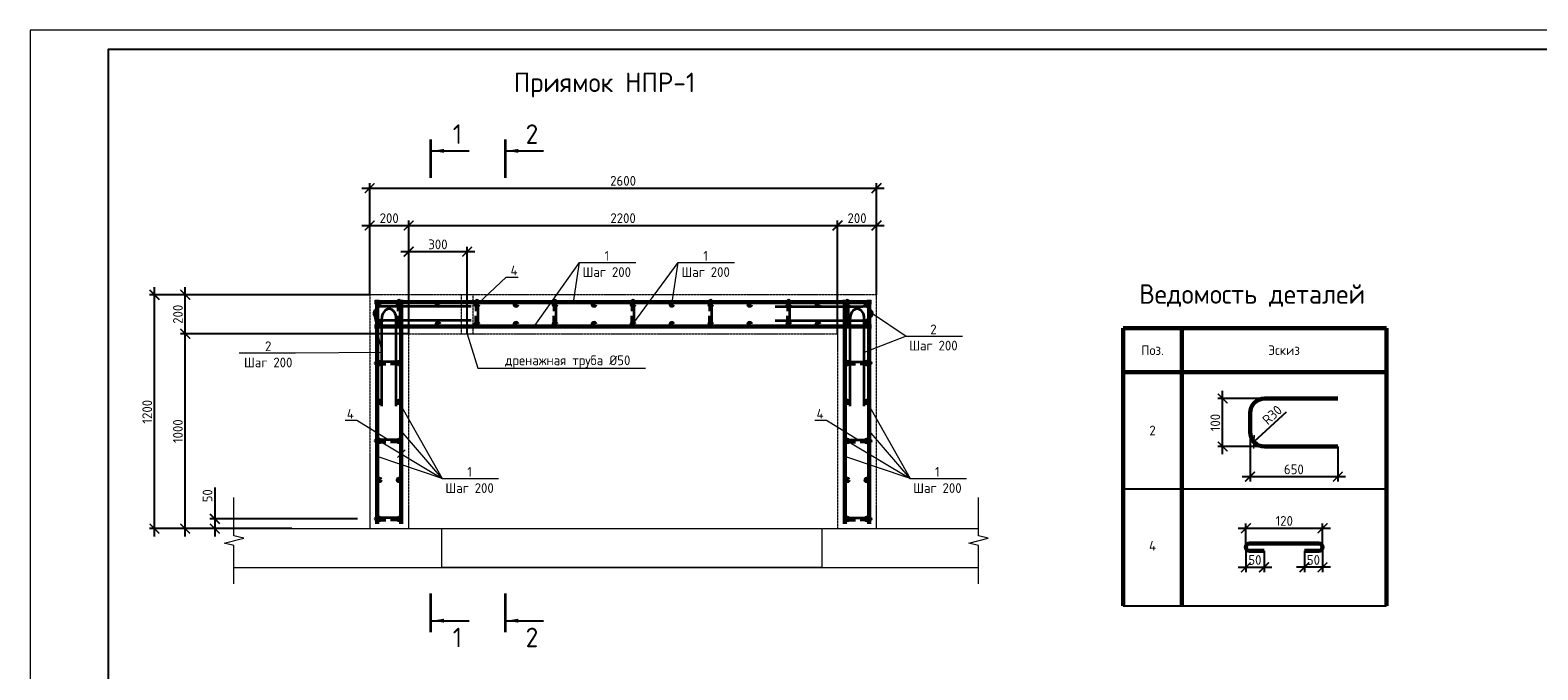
# Model space of a CAD drawing. Header units: millimetres. Extents: x 130535 to 3472113, y -52734 to 121434.
# Tile 24 of 100: x 344596 to 383269, y 17792 to 34210. Entities that reach past the tile are written whole.
import ezdxf
from ezdxf import colors
from ezdxf.entities.mleader import LeaderData, LeaderLine
from ezdxf.enums import TextEntityAlignment as Align
from ezdxf.math import Vec2, Vec3

# ---------------------------------------------------------------- set-up
doc = ezdxf.new("R2010")
doc.units = ezdxf.units.MM
doc.linetypes.add('DASHED', pattern=[7, 5, -2, 0])
doc.layers.get('DEFPOINTS').update_dxf_attribs({"color": 1, "lineweight": 0})
for name, color, linetype, lineweight in [('Основная 0.35', 200, 'Continuous', 35), ('Основная 0.60', 142, 'Continuous', 60), ('РАЗМЕРЫ', 1, 'Continuous', 9), ('Символы 0.20', 1, 'Continuous', 20), ('Текст 5.00', 82, 'Continuous', 50), ('Тонкая', 81, 'Continuous', 20), ('Тонкая 0.20', 30, 'Continuous', 20), ('ТОНКИЕ', 7, 'Continuous', 9), ('Штриховая 0.20', 42, 'DASHED', 20)]:
    doc.layers.add(name, color=color, linetype=linetype, lineweight=lineweight)
doc.layers.add('ТОЛСТЫЕ_ОСНОВНЫЕ', color=6, linetype='Continuous')
doc.styles.add('GOST-2.304_Type-B', font='GOST_Common.ttf')
doc.dimstyles.new('СПДС', dxfattribs={"dimscale": 100, "dimtxt": 2.5, "dimasz": 2.5, "dimexe": 1.25, "dimexo": 0, "dimtad": 1, "dimdec": 0, "dimtxsty": 'GOST-2.304_Type-B', "dimblk": 'ARCHTICK', "dimcen": 2.5, "dimdle": 2, "dimadec": 0, "dimazin": 2, "dimtfac": 0.75, "dimtdec": 0, "dimtmove": 1, "dimatfit": 3, "dimfxl": 1, "dimtolj": 1, "dimarcsym": 1})

# ---------------------------------------------------------------- blocks, each defined once
blk = doc.blocks.new('*U5')
at = {"layer": 'ТОЛСТЫЕ_ОСНОВНЫЕ', "color": 6}
blk.add_lwpolyline([(20, 5), (589, 5), (589, 415), (20, 415)], close=True, dxfattribs=at)
at = {"layer": 'ТОНКИЕ'}
blk.add_lwpolyline([(0, 0), (594, 0), (594, 420), (0, 420)], close=True, dxfattribs=at)
blk = doc.blocks.new('_ArchTick')
at = {"color": 0, "linetype": 'ByBlock', "const_width": 0.15}
blk.add_lwpolyline([(-0.5, -0.5), (0.5, 0.5)], dxfattribs=at)
blk = doc.blocks.new('*D445')
at = {"layer": 'DEFPOINTS', "color": 0, "linetype": 'Continuous', "lineweight": 0, "transparency": 16777216}
for p in [(352993, 21667), (349333, 21417), (351305, 21417)]:
    blk.add_point(p, dxfattribs=at)
at = {"layer": 'РАЗМЕРЫ', "color": 0, "linetype": 'Continuous', "lineweight": -2, "transparency": 16777216}
for p, q in [((349333, 22473), (349333, 21667)), ((352993, 21667), (349208, 21667)), ((349333, 21867), (349333, 21217)), ((351305, 21417), (349208, 21417))]:
    blk.add_line(p, q, dxfattribs=at)
at = {"layer": 'РАЗМЕРЫ', "color": 0, "linetype": 'Continuous', "lineweight": -2, "transparency": 16777216, "xscale": 250, "yscale": 250, "zscale": 250}
for p, rotation in [((349333, 21667), 90), ((349333, 21417), 270)]:
    blk.add_blockref('_ArchTick', p, dxfattribs=dict(at, rotation=rotation))
at = {"layer": 'РАЗМЕРЫ', "color": 0, "linetype": 'Continuous', "lineweight": 0, "transparency": 16777216, "insert": (349145, 22260), "char_height": 250, "attachment_point": 5, "rotation": 90, "style": 'GOST-2.304_Type-B'}
blk.add_mtext('\\A1;50', dxfattribs=at)
blk = doc.blocks.new('*D446')
at = {"layer": 'DEFPOINTS', "color": 0, "linetype": 'Continuous', "lineweight": 0, "transparency": 16777216}
for p in [(348573, 26417), (354305, 26417), (349824, 21417)]:
    blk.add_point(p, dxfattribs=at)
at = {"layer": 'РАЗМЕРЫ', "color": 0, "linetype": 'Continuous', "lineweight": -2, "transparency": 16777216}
for p, q in [((354305, 26417), (348448, 26417)), ((348573, 21217), (348573, 26617)), ((349824, 21417), (348448, 21417))]:
    blk.add_line(p, q, dxfattribs=at)
at = {"layer": 'РАЗМЕРЫ', "color": 0, "linetype": 'Continuous', "lineweight": -2, "transparency": 16777216, "xscale": 250, "yscale": 250, "zscale": 250}
for p, rotation in [((348573, 26417), 90), ((348573, 21417), 270)]:
    blk.add_blockref('_ArchTick', p, dxfattribs=dict(at, rotation=rotation))
at = {"layer": 'РАЗМЕРЫ', "color": 0, "linetype": 'Continuous', "lineweight": 0, "transparency": 16777216, "insert": (348386, 23917), "char_height": 250, "attachment_point": 5, "rotation": 90, "style": 'GOST-2.304_Type-B'}
blk.add_mtext('\\A1;1000', dxfattribs=at)
blk = doc.blocks.new('*D447')
at = {"layer": 'DEFPOINTS', "color": 0, "linetype": 'Continuous', "lineweight": 0, "transparency": 16777216}
for p in [(348573, 27417), (353305, 27417), (354305, 26417)]:
    blk.add_point(p, dxfattribs=at)
at = {"layer": 'РАЗМЕРЫ', "color": 0, "linetype": 'Continuous', "lineweight": -2, "transparency": 16777216}
for p, q in [((348573, 26217), (348573, 27617)), ((353305, 27417), (348448, 27417)), ((354305, 26417), (348448, 26417))]:
    blk.add_line(p, q, dxfattribs=at)
at = {"layer": 'РАЗМЕРЫ', "color": 0, "linetype": 'Continuous', "lineweight": -2, "transparency": 16777216, "xscale": 250, "yscale": 250, "zscale": 250}
for p, rotation in [((348573, 27417), 90), ((348573, 26417), 270)]:
    blk.add_blockref('_ArchTick', p, dxfattribs=dict(at, rotation=rotation))
at = {"layer": 'РАЗМЕРЫ', "color": 0, "linetype": 'Continuous', "lineweight": 0, "transparency": 16777216, "insert": (348386, 26917), "char_height": 250, "attachment_point": 5, "rotation": 90, "style": 'GOST-2.304_Type-B'}
blk.add_mtext('\\A1;200', dxfattribs=at)
blk = doc.blocks.new('*D448')
at = {"layer": 'DEFPOINTS', "color": 0, "linetype": 'Continuous', "lineweight": 0, "transparency": 16777216}
for p in [(354305, 29196), (353305, 27417), (354305, 26417)]:
    blk.add_point(p, dxfattribs=at)
at = {"layer": 'РАЗМЕРЫ', "color": 0, "linetype": 'Continuous', "lineweight": -2, "transparency": 16777216}
for p, q in [((353105, 29196), (354505, 29196)), ((353305, 27417), (353305, 29321)), ((354305, 26417), (354305, 29321))]:
    blk.add_line(p, q, dxfattribs=at)
at = {"layer": 'РАЗМЕРЫ', "color": 0, "linetype": 'Continuous', "lineweight": -2, "transparency": 16777216, "xscale": 250, "yscale": 250, "zscale": 250, "rotation": 180}
blk.add_blockref('_ArchTick', (353305, 29196), dxfattribs=at)
at = {"layer": 'РАЗМЕРЫ', "color": 0, "linetype": 'Continuous', "lineweight": -2, "transparency": 16777216, "xscale": 250, "yscale": 250, "zscale": 250}
blk.add_blockref('_ArchTick', (354305, 29196), dxfattribs=at)
at = {"layer": 'РАЗМЕРЫ', "color": 0, "linetype": 'Continuous', "lineweight": 0, "transparency": 16777216, "insert": (353805, 29384), "char_height": 250, "attachment_point": 5, "style": 'GOST-2.304_Type-B'}
blk.add_mtext('\\A1;200', dxfattribs=at)
blk = doc.blocks.new('*D449')
at = {"layer": 'DEFPOINTS', "color": 0, "linetype": 'Continuous', "lineweight": 0, "transparency": 16777216}
for p in [(365305, 29196), (354305, 26417), (365305, 26417)]:
    blk.add_point(p, dxfattribs=at)
at = {"layer": 'РАЗМЕРЫ', "color": 0, "linetype": 'Continuous', "lineweight": -2, "transparency": 16777216}
for p, q in [((354105, 29196), (365505, 29196)), ((354305, 26417), (354305, 29321)), ((365305, 26417), (365305, 29321))]:
    blk.add_line(p, q, dxfattribs=at)
at = {"layer": 'РАЗМЕРЫ', "color": 0, "linetype": 'Continuous', "lineweight": -2, "transparency": 16777216, "xscale": 250, "yscale": 250, "zscale": 250, "rotation": 180}
blk.add_blockref('_ArchTick', (354305, 29196), dxfattribs=at)
at = {"layer": 'РАЗМЕРЫ', "color": 0, "linetype": 'Continuous', "lineweight": -2, "transparency": 16777216, "xscale": 250, "yscale": 250, "zscale": 250}
blk.add_blockref('_ArchTick', (365305, 29196), dxfattribs=at)
at = {"layer": 'РАЗМЕРЫ', "color": 0, "linetype": 'Continuous', "lineweight": 0, "transparency": 16777216, "insert": (359805, 29384), "char_height": 250, "attachment_point": 5, "style": 'GOST-2.304_Type-B'}
blk.add_mtext('\\A1;2200', dxfattribs=at)
blk = doc.blocks.new('*D450')
at = {"layer": 'DEFPOINTS', "color": 0, "linetype": 'Continuous', "lineweight": 0, "transparency": 16777216}
for p in [(366305, 29196), (366305, 27417), (365305, 26417)]:
    blk.add_point(p, dxfattribs=at)
at = {"layer": 'РАЗМЕРЫ', "color": 0, "linetype": 'Continuous', "lineweight": -2, "transparency": 16777216}
for p, q in [((365105, 29196), (366505, 29196)), ((365305, 26417), (365305, 29321)), ((366305, 27417), (366305, 29321))]:
    blk.add_line(p, q, dxfattribs=at)
at = {"layer": 'РАЗМЕРЫ', "color": 0, "linetype": 'Continuous', "lineweight": -2, "transparency": 16777216, "xscale": 250, "yscale": 250, "zscale": 250, "rotation": 180}
blk.add_blockref('_ArchTick', (365305, 29196), dxfattribs=at)
at = {"layer": 'РАЗМЕРЫ', "color": 0, "linetype": 'Continuous', "lineweight": -2, "transparency": 16777216, "xscale": 250, "yscale": 250, "zscale": 250}
blk.add_blockref('_ArchTick', (366305, 29196), dxfattribs=at)
at = {"layer": 'РАЗМЕРЫ', "color": 0, "linetype": 'Continuous', "lineweight": 0, "transparency": 16777216, "insert": (365805, 29384), "char_height": 250, "attachment_point": 5, "style": 'GOST-2.304_Type-B'}
blk.add_mtext('\\A1;200', dxfattribs=at)
blk = doc.blocks.new('A$C862932c0')
at = {"layer": 'Основная 0.35'}
for p, q in [((130, 6), (6, 6)), ((6, -6), (56, -6)), ((130, -6), (80, -6))]:
    blk.add_line(p, q, dxfattribs=at)
for centre, start, end in [((6, 0), 90, 270), ((130, 0), 270, 90)]:
    blk.add_arc(centre, 6, start, end, dxfattribs=at)
blk = doc.blocks.new('_None')
blk = doc.blocks.new('*D440')
at = {"layer": 'DEFPOINTS', "color": 0, "linetype": 'Continuous', "lineweight": 0, "transparency": 16777216}
for p in [(366305, 30155), (353305, 28917), (366305, 28917)]:
    blk.add_point(p, dxfattribs=at)
at = {"layer": 'РАЗМЕРЫ', "color": 0, "linetype": 'Continuous', "lineweight": -2, "transparency": 16777216}
for p, q in [((353305, 28917), (353305, 30280)), ((366305, 28917), (366305, 30280)), ((353105, 30155), (366505, 30155))]:
    blk.add_line(p, q, dxfattribs=at)
at = {"layer": 'РАЗМЕРЫ', "color": 0, "linetype": 'Continuous', "lineweight": -2, "transparency": 16777216, "xscale": 250, "yscale": 250, "zscale": 250, "rotation": 180}
blk.add_blockref('_ArchTick', (353305, 30155), dxfattribs=at)
at = {"layer": 'РАЗМЕРЫ', "color": 0, "linetype": 'Continuous', "lineweight": -2, "transparency": 16777216, "xscale": 250, "yscale": 250, "zscale": 250}
blk.add_blockref('_ArchTick', (366305, 30155), dxfattribs=at)
at = {"layer": 'РАЗМЕРЫ', "color": 0, "linetype": 'Continuous', "lineweight": 0, "transparency": 16777216, "insert": (359805, 30342), "char_height": 250, "attachment_point": 5, "style": 'GOST-2.304_Type-B'}
blk.add_mtext('\\A1;2600', dxfattribs=at)
blk = doc.blocks.new('*D441')
at = {"layer": 'DEFPOINTS', "color": 0, "linetype": 'Continuous', "lineweight": 0, "transparency": 16777216}
for p in [(347785, 27417), (351305, 27417), (349824, 21417)]:
    blk.add_point(p, dxfattribs=at)
at = {"layer": 'РАЗМЕРЫ', "color": 0, "linetype": 'Continuous', "lineweight": -2, "transparency": 16777216}
for p, q in [((347785, 21217), (347785, 27617)), ((351305, 27417), (347660, 27417)), ((349824, 21417), (347660, 21417))]:
    blk.add_line(p, q, dxfattribs=at)
at = {"layer": 'РАЗМЕРЫ', "color": 0, "linetype": 'Continuous', "lineweight": -2, "transparency": 16777216, "xscale": 250, "yscale": 250, "zscale": 250}
for p, rotation in [((347785, 27417), 90), ((347785, 21417), 270)]:
    blk.add_blockref('_ArchTick', p, dxfattribs=dict(at, rotation=rotation))
at = {"layer": 'РАЗМЕРЫ', "color": 0, "linetype": 'Continuous', "lineweight": 0, "transparency": 16777216, "insert": (347598, 24417), "char_height": 250, "attachment_point": 5, "rotation": 90, "style": 'GOST-2.304_Type-B'}
blk.add_mtext('\\A1;1200', dxfattribs=at)
blk = doc.blocks.new('*D442')
at = {"layer": 'DEFPOINTS', "color": 0, "linetype": 'Continuous', "lineweight": 0, "transparency": 16777216}
for p in [(355805, 28525), (354305, 26417), (355805, 26417)]:
    blk.add_point(p, dxfattribs=at)
at = {"layer": 'РАЗМЕРЫ', "color": 0, "linetype": 'Continuous', "lineweight": -2, "transparency": 16777216}
for p, q in [((354305, 26417), (354305, 28650)), ((355805, 26417), (355805, 28650)), ((354105, 28525), (356005, 28525))]:
    blk.add_line(p, q, dxfattribs=at)
at = {"layer": 'РАЗМЕРЫ', "color": 0, "linetype": 'Continuous', "lineweight": -2, "transparency": 16777216, "xscale": 250, "yscale": 250, "zscale": 250, "rotation": 180}
blk.add_blockref('_ArchTick', (354305, 28525), dxfattribs=at)
at = {"layer": 'РАЗМЕРЫ', "color": 0, "linetype": 'Continuous', "lineweight": -2, "transparency": 16777216, "xscale": 250, "yscale": 250, "zscale": 250}
blk.add_blockref('_ArchTick', (355805, 28525), dxfattribs=at)
at = {"layer": 'РАЗМЕРЫ', "color": 0, "linetype": 'Continuous', "lineweight": 0, "transparency": 16777216, "insert": (355055, 28712), "char_height": 250, "attachment_point": 5, "style": 'GOST-2.304_Type-B'}
blk.add_mtext('\\A1;300', dxfattribs=at)
blk = doc.blocks.new('*D427')
at = {"layer": 'DEFPOINTS', "color": 0, "linetype": 'Continuous', "lineweight": 0, "transparency": 16777216}
for p in [(375184, 24754), (376261, 24754), (376261, 23524)]:
    blk.add_point(p, dxfattribs=at)
at = {"layer": 'РАЗМЕРЫ', "color": 0, "linetype": 'Continuous', "lineweight": -2, "transparency": 16777216}
for p, q in [((376261, 24754), (375059, 24754)), ((375184, 23324), (375184, 24954)), ((376261, 23524), (375059, 23524))]:
    blk.add_line(p, q, dxfattribs=at)
at = {"layer": 'РАЗМЕРЫ', "color": 0, "linetype": 'Continuous', "lineweight": -2, "transparency": 16777216, "xscale": 250, "yscale": 250, "zscale": 250}
for p, rotation in [((375184, 24754), 90), ((375184, 23524), 270)]:
    blk.add_blockref('_ArchTick', p, dxfattribs=dict(at, rotation=rotation))
at = {"layer": 'РАЗМЕРЫ', "color": 0, "linetype": 'Continuous', "lineweight": 0, "transparency": 16777216, "insert": (374996, 24139), "char_height": 250, "attachment_point": 5, "rotation": 90, "style": 'GOST-2.304_Type-B'}
blk.add_mtext('\\A1;100', dxfattribs=at)
blk = doc.blocks.new('*D428')
at = {"layer": 'DEFPOINTS', "color": 0, "linetype": 'Continuous', "lineweight": 0, "transparency": 16777216}
for p in [(375886, 23899), (378136, 23524), (378136, 22751)]:
    blk.add_point(p, dxfattribs=at)
at = {"layer": 'РАЗМЕРЫ', "color": 0, "linetype": 'Continuous', "lineweight": -2, "transparency": 16777216}
for p, q in [((375886, 23899), (375886, 22626)), ((378136, 23524), (378136, 22626)), ((375686, 22751), (378336, 22751))]:
    blk.add_line(p, q, dxfattribs=at)
at = {"layer": 'РАЗМЕРЫ', "color": 0, "linetype": 'Continuous', "lineweight": -2, "transparency": 16777216, "xscale": 250, "yscale": 250, "zscale": 250, "rotation": 180}
blk.add_blockref('_ArchTick', (375886, 22751), dxfattribs=at)
at = {"layer": 'РАЗМЕРЫ', "color": 0, "linetype": 'Continuous', "lineweight": -2, "transparency": 16777216, "xscale": 250, "yscale": 250, "zscale": 250}
blk.add_blockref('_ArchTick', (378136, 22751), dxfattribs=at)
at = {"layer": 'РАЗМЕРЫ', "color": 0, "linetype": 'Continuous', "lineweight": 0, "transparency": 16777216, "insert": (377011, 22938), "char_height": 250, "attachment_point": 5, "style": 'GOST-2.304_Type-B'}
blk.add_mtext('\\A1;650', dxfattribs=at)
blk = doc.blocks.new('*D429')
at = {"layer": 'DEFPOINTS', "color": 0, "linetype": 'Continuous', "lineweight": 0, "transparency": 16777216}
for p in [(375987, 23644), (376261, 23899)]:
    blk.add_point(p, dxfattribs=at)
at = {"layer": 'РАЗМЕРЫ', "color": 0, "linetype": 'Continuous', "lineweight": -2, "transparency": 16777216}
blk.add_line((376811, 24409), (375987, 23644), dxfattribs=at)
at = {"layer": 'РАЗМЕРЫ', "color": 0, "linetype": 'Continuous', "lineweight": -2, "transparency": 16777216, "xscale": 250, "yscale": 250, "zscale": 250, "rotation": 222.8482016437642}
blk.add_blockref('_ArchTick', (375987, 23644), dxfattribs=at)
at = {"layer": 'РАЗМЕРЫ', "color": 0, "linetype": 'Continuous', "lineweight": 0, "transparency": 16777216, "insert": (376455, 24334), "char_height": 250, "attachment_point": 5, "rotation": 42.8482, "style": 'GOST-2.304_Type-B'}
blk.add_mtext('\\A1;R30', dxfattribs=at)
blk = doc.blocks.new('*D430')
at = {"layer": 'DEFPOINTS', "color": 0, "linetype": 'Continuous', "lineweight": 0, "transparency": 16777216}
for p in [(377746, 20939), (377280, 20848), (377280, 20424)]:
    blk.add_point(p, dxfattribs=at)
at = {"layer": 'РАЗМЕРЫ', "color": 0, "linetype": 'Continuous', "lineweight": -2, "transparency": 16777216}
for p, q in [((377746, 20939), (377746, 20299)), ((377280, 20848), (377280, 20299)), ((377946, 20424), (377080, 20424))]:
    blk.add_line(p, q, dxfattribs=at)
at = {"layer": 'РАЗМЕРЫ', "color": 0, "linetype": 'Continuous', "lineweight": -2, "transparency": 16777216, "xscale": 250, "yscale": 250, "zscale": 250, "rotation": 180}
blk.add_blockref('_ArchTick', (377280, 20424), dxfattribs=at)
at = {"layer": 'РАЗМЕРЫ', "color": 0, "linetype": 'Continuous', "lineweight": -2, "transparency": 16777216, "xscale": 250, "yscale": 250, "zscale": 250}
blk.add_blockref('_ArchTick', (377746, 20424), dxfattribs=at)
at = {"layer": 'РАЗМЕРЫ', "color": 0, "linetype": 'Continuous', "lineweight": 0, "transparency": 16777216, "insert": (377513, 20612), "char_height": 250, "attachment_point": 5, "style": 'GOST-2.304_Type-B'}
blk.add_mtext('\\A1;50', dxfattribs=at)
blk = doc.blocks.new('*D431')
at = {"layer": 'DEFPOINTS', "color": 0, "linetype": 'Continuous', "lineweight": 0, "transparency": 16777216}
for p in [(375778, 20939), (376245, 20848), (376245, 20424)]:
    blk.add_point(p, dxfattribs=at)
at = {"layer": 'РАЗМЕРЫ', "color": 0, "linetype": 'Continuous', "lineweight": -2, "transparency": 16777216}
for p, q in [((375778, 20939), (375778, 20299)), ((376245, 20848), (376245, 20299)), ((375578, 20424), (376445, 20424))]:
    blk.add_line(p, q, dxfattribs=at)
at = {"layer": 'РАЗМЕРЫ', "color": 0, "linetype": 'Continuous', "lineweight": -2, "transparency": 16777216, "xscale": 250, "yscale": 250, "zscale": 250, "rotation": 180}
blk.add_blockref('_ArchTick', (375778, 20424), dxfattribs=at)
at = {"layer": 'РАЗМЕРЫ', "color": 0, "linetype": 'Continuous', "lineweight": -2, "transparency": 16777216, "xscale": 250, "yscale": 250, "zscale": 250}
blk.add_blockref('_ArchTick', (376245, 20424), dxfattribs=at)
at = {"layer": 'РАЗМЕРЫ', "color": 0, "linetype": 'Continuous', "lineweight": 0, "transparency": 16777216, "insert": (376011, 20612), "char_height": 250, "attachment_point": 5, "style": 'GOST-2.304_Type-B'}
blk.add_mtext('\\A1;50', dxfattribs=at)
blk = doc.blocks.new('*D418')
at = {"layer": 'DEFPOINTS', "color": 0, "linetype": 'Continuous', "lineweight": 0, "transparency": 16777216}
for p in [(377746, 21427), (375780, 20959), (377746, 20938)]:
    blk.add_point(p, dxfattribs=at)
at = {"layer": 'РАЗМЕРЫ', "color": 0, "linetype": 'Continuous', "lineweight": -2, "transparency": 16777216}
for p, q in [((375580, 21427), (377946, 21427)), ((375780, 20959), (375780, 21552)), ((377746, 20938), (377746, 21552))]:
    blk.add_line(p, q, dxfattribs=at)
at = {"layer": 'РАЗМЕРЫ', "color": 0, "linetype": 'Continuous', "lineweight": -2, "transparency": 16777216, "xscale": 250, "yscale": 250, "zscale": 250, "rotation": 180}
blk.add_blockref('_ArchTick', (375780, 21427), dxfattribs=at)
at = {"layer": 'РАЗМЕРЫ', "color": 0, "linetype": 'Continuous', "lineweight": -2, "transparency": 16777216, "xscale": 250, "yscale": 250, "zscale": 250}
blk.add_blockref('_ArchTick', (377746, 21427), dxfattribs=at)
at = {"layer": 'РАЗМЕРЫ', "color": 0, "linetype": 'Continuous', "lineweight": 0, "transparency": 16777216, "insert": (376763, 21615), "char_height": 250, "attachment_point": 5, "style": 'GOST-2.304_Type-B'}
blk.add_mtext('\\A1;120', dxfattribs=at)

msp = doc.modelspace()

# ---------------------------------------------------------------- linework, layer by layer
at = {"layer": 'Основная 0.35'}
for p, q in [((355906.7, 27121.1), (353656.7, 27121.1)), ((363703, 27121.1), (365953, 27121.1)), ((353406.7, 26939.9), (353406.7, 26941.7)), ((353620.5, 24561.5), (353620.5, 26811.5)), ((355906.7, 26760.5), (353656.7, 26760.5)), ((353801.6, 27061.5), (353799.8, 27061.5)), ((353981, 24561.5), (353981, 26811.5)), ((363703, 26760.5), (365953, 26760.5)), ((365628.7, 24561.5), (365628.7, 26811.5)), ((365808.1, 27061.5), (365809.9, 27061.5)), ((365989.3, 24561.5), (365989.3, 26811.5)), ((366203, 26939.9), (366203, 26941.7))]:
    msp.add_line(p, q, dxfattribs=at)
for centre, start, end in [((353634.1, 26889.1), 84.44835, 167.41224), ((365975.6, 26889.1), 12.58776, 95.55165), ((353634.1, 26992.5), 192.58776, 275.55165), ((353852.4, 26834), 102.58776, 185.55165), ((353749, 26834), 354.44835, 77.41224), ((365860.7, 26834), 102.58776, 185.55165), ((365757.3, 26834), 354.44835, 77.41224), ((365975.6, 26992.5), 264.44835, 347.41224)]:
    msp.add_arc(centre, 233.1, start, end, dxfattribs=at)
at = {"layer": 'Основная 0.60'}
for p, q in [((366179.9, 27226.9), (353429.9, 27226.9)), ((353494.9, 27291.9), (353494.9, 21541.9)), ((354114.9, 27291.9), (354114.9, 21541.9)), ((365494.9, 27291.9), (365494.9, 21541.9)), ((366114.9, 27291.9), (366114.9, 21541.9)), ((366179.9, 26606.9), (353429.9, 26606.9)), ((376261.5, 24753.5), (378136.5, 24753.5)), ((375886.5, 24378.5), (375886.5, 23899)), ((376261.5, 23524), (378136.5, 23524)), ((375869.5, 21031.1), (377654.6, 21031.1)), ((375869.5, 20847.5), (376244.5, 20847.5)), ((377654.6, 20847.5), (377279.6, 20847.5))]:
    msp.add_line(p, q, dxfattribs=at)
at = {"layer": 'Основная 0.60', "linetype": 'Continuous', "lineweight": 60}
for p, q in [((372635.3, 26559.2), (379385.3, 26559.2)), ((372635.3, 26559.2), (372635.3, 19434.2)), ((374135.3, 26559.2), (374135.3, 19434.2)), ((379385.3, 26559.2), (379385.3, 19434.2)), ((372635.3, 25434.2), (379385.3, 25434.2))]:
    msp.add_line(p, q, dxfattribs=at)
at = {"layer": 'Основная 0.60', "linetype": 'Continuous', "lineweight": -3}
for p, q in [((372635.3, 22434.2), (379385.3, 22434.2)), ((372635.3, 22434.2), (379385.3, 22434.2)), ((372635.3, 19434.2), (379385.3, 19434.2))]:
    msp.add_line(p, q, dxfattribs=at)
at = {"layer": 'Основная 0.60'}
for centre in [(353554.9, 27166.9), (353554.9, 27166.9), (354054.9, 27166.9), (355054.9, 27166.9), (356054.9, 27166.9), (357054.9, 27166.9), (358054.9, 27166.9), (359054.9, 27166.9), (360054.9, 27166.9), (361054.9, 27166.9), (362054.9, 27166.9), (363054.9, 27166.9), (364054.9, 27166.9), (364800.7, 27166.9), (365554.9, 27166.9), (366054.9, 27166.9), (353554.9, 26666.9), (354054.9, 26666.9), (355054.9, 26666.9), (356054.9, 26666.9), (357054.9, 26666.9), (358054.9, 26666.9), (359054.9, 26666.9), (360054.9, 26666.9), (361054.9, 26666.9), (362054.9, 26666.9), (363054.9, 26666.9), (364054.9, 26666.9), (364800.7, 26666.9), (365554.9, 26666.9), (366054.9, 26666.9), (353554.9, 25666.9), (354054.9, 25666.9), (365554.9, 25666.9), (366054.9, 25666.9), (353554.9, 24666.9), (354054.9, 24666.9), (365554.9, 24666.9), (366054.9, 24666.9), (353554.9, 23666.9), (354054.9, 23666.9), (365554.9, 23666.9), (366054.9, 23666.9), (353554.9, 22666.9), (354054.9, 22666.9), (365554.9, 22666.9), (366054.9, 22666.9), (353554.9, 21666.9), (354054.9, 21666.9), (365554.9, 21666.9), (366054.9, 21666.9)]:
    msp.add_circle(centre, 30, dxfattribs=at)
for centre, radius, start, end in [((376261.5, 24378.5), 375, 90, 180), ((376261.5, 23899), 375, 180, 270), ((375869.5, 20939.3), 91.8, 90, 270), ((377654.6, 20939.3), 91.8, 270, 90)]:
    msp.add_arc(centre, radius, start, end, dxfattribs=at)
at = {"layer": 'РАЗМЕРЫ', "linetype": 'Continuous', "lineweight": 0}
for p, q in [((357519.7, 26606.9), (358685.6, 28242.5)), ((360054.9, 26666.9), (361220.7, 28242.5)), ((353554.9, 23666.9), (355165.6, 22699.3)), ((355165.6, 22699.3), (354114.9, 23923.5)), ((365554.9, 23666.9), (367165.6, 22699.3)), ((367165.6, 22699.3), (366114.9, 23923.5)), ((355165.6, 22699.3), (353494.9, 23264.5)), ((367165.6, 22699.3), (365494.9, 23264.5))]:
    msp.add_line(p, q, dxfattribs=at)
at = {"layer": 'Символы 0.20'}
msp.add_lwpolyline([(367063.9, 26355.5), (365989.3, 25936.5)], dxfattribs=at)
at = {"layer": 'Тонкая'}
for points in [[(349823.9, 20002.1), (349823.9, 20152.1), (349823.9, 20981.6), (349573.9, 21044.1), (350073.9, 21169.1), (349823.9, 21231.6), (349823.9, 22061.1), (349823.9, 22211.1)], [(368922.2, 20002.1), (368922.2, 20152.1), (368922.2, 20981.6), (368672.2, 21044.1), (369172.2, 21169.1), (368922.2, 21231.6), (368922.2, 22061.1), (368922.2, 22211.1)]]:
    msp.add_lwpolyline(points, dxfattribs=at)
at = {"layer": 'Тонкая 0.20'}
msp.add_line((349823.9, 21416.9), (355154.9, 21416.9), dxfattribs=at)
at = {"layer": 'Тонкая 0.20', "ltscale": 6}
for p, q in [((364919.6, 21416.9), (368922.2, 21416.9)), ((349823.9, 20416.9), (368922.2, 20416.9))]:
    msp.add_line(p, q, dxfattribs=at)
at = {"layer": 'Тонкая 0.20'}
msp.add_lwpolyline([(355154.9, 21416.9), (364904.9, 21416.8), (364904.9, 20416.9), (355154.9, 20416.9)], close=True, dxfattribs=at)
at = {"layer": 'ТОНКИЕ', "linetype": 'Continuous', "lineweight": 25, "ltscale": 200}
for p, q in [((354906.6, 31111.3), (355856.6, 31111.3)), ((356817.1, 31111.3), (357767.1, 31111.3)), ((354906.6, 19053.5), (355856.6, 19053.5)), ((356817.1, 19053.5), (357767.1, 19053.5))]:
    msp.add_line(p, q, dxfattribs=at)
at = {"layer": 'ТОНКИЕ', "linetype": 'Continuous', "lineweight": 25, "ltscale": 200, "const_width": 70}
for points in [[(354871.6, 31411.3), (354871.6, 30411.3)], [(356782.1, 31411.3), (356782.1, 30411.3)], [(354871.6, 18753.5), (354871.6, 19753.5)], [(356782.1, 18753.5), (356782.1, 19753.5)]]:
    msp.add_lwpolyline(points, dxfattribs=at)
at = {"layer": 'ТОНКИЕ', "linetype": 'Continuous', "lineweight": 25, "ltscale": 200}
for points in [[(354906.6, 31111.3), (355207.1, 31161.6), (355207.1, 31061)], [(356817.1, 31111.3), (357117.6, 31161.6), (357117.6, 31061)], [(354906.6, 19053.5), (355207.1, 19103.8), (355207.1, 19003.3)], [(356817.1, 19053.5), (357117.6, 19103.8), (357117.6, 19003.3)]]:
    msp.add_solid(points, dxfattribs=at)
at = {"layer": 'Штриховая 0.20'}
msp.add_lwpolyline([(366304.9, 21416.9), (366304.9, 27416.9), (353304.9, 27416.9), (353304.9, 21416.9), (354304.9, 21416.9), (354304.9, 26416.9), (365304.9, 26416.9), (365304.9, 21416.9), (366304.9, 21416.9)], dxfattribs=at)
msp.add_lwpolyline([(355654.9, 27416.9), (355654.9, 26416.9), (355954.9, 26416.9), (355954.9, 27416.9)], close=True, dxfattribs=at)

# ---------------------------------------------------------------- block references
at = {"xscale": 100, "yscale": 100, "zscale": 100}
msp.add_blockref('*U5', (344595.6, -7790.1), dxfattribs=at)
at = {"layer": 'Символы 0.20'}
for name, p, xscale, yscale, zscale, rotation in [('A$C862932c0', (354054.9, 27280.8), 5, 5, 5, 270), ('A$C862932c0', (356054.9, 27280.8), 5, 5, 5, 270), ('A$C862932c0', (358054.9, 27280.8), 5, 5, 5, 270), ('A$C862932c0', (360054.9, 27280.8), 5, 5, 5, 270), ('A$C862932c0', (362054.9, 27280.8), 5, 5, 5, 270), ('A$C862932c0', (364054.9, 27280.8), 5, 5, 5, 270), ('A$C862932c0', (365554.9, 27280.8), 5, 5, 5, 270), ('_ArchTick', (354114.9, 23341.7), 200, 200, 200, 180.0000000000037)]:
    msp.add_blockref(name, p, dxfattribs=dict(at, xscale=xscale, yscale=yscale, zscale=zscale, rotation=rotation))
at = {"layer": 'Символы 0.20', "yscale": 5, "zscale": 5}
for p, xscale in [((353440.9, 25666.9), 5), ((366168.8, 25666.9), -5), ((353440.9, 23666.9), 5), ((366168.8, 23666.9), -5), ((353440.9, 21666.9), 5), ((366168.8, 21666.9), -5)]:
    msp.add_blockref('A$C862932c0', p, dxfattribs=dict(at, xscale=xscale))

# ---------------------------------------------------------------- texts
at = {"layer": 'Основная 0.60', "linetype": 'Continuous', "lineweight": -3, "attachment_point": 5, "style": 'GOST-2.304_Type-B'}
for s, insert, char_height, width in [('Ведомость деталей', (375940.3, 27397.5), 500, 6669.969), ('Поз.', (373385.3, 25996.7), 250, 1200), ('Эскиз', (376760.3, 25996.7), 250, 1200), ('2', (373385.3, 23934.2), 250, 1200), ('4', (373385.3, 20974.3), 250, 1200)]:
    msp.add_mtext(s, dxfattribs=dict(at, insert=insert, char_height=char_height, width=width))
at = {"layer": 'Текст 5.00', "style": 'GOST-2.304_Type-B'}
msp.add_text('Приямок НПР-1', height=500, dxfattribs=at).set_placement((359328.7, 32869.2), align=Align.MIDDLE_CENTER)
at = {"layer": 'ТОНКИЕ', "linetype": 'Continuous', "lineweight": 0, "char_height": 500, "attachment_point": 5, "style": 'GOST-2.304_Type-B'}
for s, insert in [('1', (355556.6, 31541.3)), ('2', (357467.1, 31541.3)), ('1', (355556.6, 18623.5)), ('2', (357467.1, 18623.5))]:
    msp.add_mtext_dynamic_manual_height_columns(s, width=723.88, gutter_width=25, heights=[0], dxfattribs=dict(at, insert=insert))

# ---------------------------------------------------------------- dimensions: what is measured, and where the dimension line sits
at = {"layer": 'РАЗМЕРЫ', "color": 3, "linetype": 'Continuous', "lineweight": 0}
for base, p1, p2, picture, middle in [((366304.9, 30154.9), (353304.9, 28916.9), (366304.9, 28916.9), '*D440', (359804.9, 30342.4)), ((354304.9, 29196.4), (353304.9, 27416.9), (354304.9, 26416.9), '*D448', (353804.9, 29383.9)), ((365304.9, 29196.4), (354304.9, 26416.9), (365304.9, 26416.9), '*D449', (359804.9, 29383.9)), ((366304.9, 29196.4), (365304.9, 26416.9), (366304.9, 27416.9), '*D450', (365804.9, 29383.9)), ((355804.9, 28524.9), (354304.9, 26416.9), (355804.9, 26416.9), '*D442', (355054.9, 28712.4))]:
    dim = msp.add_linear_dim(base=base, p1=p1, p2=p2, dimstyle='СПДС', override={"dimlfac": 0.2}, dxfattribs=at)
    dim.commit()
    dim.dimension.update_dxf_attribs({"geometry": picture, "text_midpoint": middle})
for base, p1, p2, angle, picture, middle in [((347785.4, 27416.9), (349823.9, 21416.9), (351304.9, 27416.9), 90, '*D441', (347597.9, 24416.9)), ((348573.1, 27416.9), (354304.9, 26416.9), (353304.9, 27416.9), 270, '*D447', (348385.6, 26916.9)), ((348573.1, 26416.9), (349823.9, 21416.9), (354304.9, 26416.9), 270, '*D446', (348385.6, 23916.9))]:
    dim = msp.add_linear_dim(base=base, p1=p1, p2=p2, angle=angle, dimstyle='СПДС', override={"dimlfac": 0.2}, dxfattribs=at)
    dim.commit()
    dim.dimension.update_dxf_attribs({"geometry": picture, "text_midpoint": middle})
for base, p1, p2, angle, text, picture, middle in [((375183.9, 24753.5), (376261.5, 23524), (376261.5, 24753.5), 90, '100', '*D427', (374996.4, 24138.8)), ((377279.6, 20424.5), (377746.4, 20939.3), (377279.6, 20847.5), 180, '50', '*D430', (377513, 20612))]:
    dim = msp.add_linear_dim(base=base, p1=p1, p2=p2, angle=angle, text=text, dimstyle='СПДС', override={"dimlfac": 0.2}, dxfattribs=at)
    dim.commit()
    dim.dimension.update_dxf_attribs({"geometry": picture, "text_midpoint": middle})
dim = msp.add_radius_dim(center=(376261.5, 23899), mpoint=(375986.6, 23644), text='R30', dimstyle='СПДС', override={"dimlfac": 0.2}, dxfattribs=at)
dim.commit()
dim.dimension.update_dxf_attribs({"geometry": '*D429', "text_midpoint": (376582.3, 24196.5), "dimtype": 164})
for base, p1, p2, text, picture, middle in [((378136.5, 22750.6), (375886.5, 23899), (378136.5, 23524), '650', '*D428', (377011.5, 22938.1)), ((377746.4, 21427.3), (375779.9, 20959.3), (377746.4, 20938.4), '120', '*D418', (376763.2, 21614.8)), ((376244.5, 20424.5), (375777.7, 20939.3), (376244.5, 20847.5), '50', '*D431', (376011.1, 20612))]:
    dim = msp.add_linear_dim(base=base, p1=p1, p2=p2, text=text, dimstyle='СПДС', override={"dimlfac": 0.2}, dxfattribs=at)
    dim.commit()
    dim.dimension.update_dxf_attribs({"geometry": picture, "text_midpoint": middle})
dim = msp.add_linear_dim(base=(349332.8, 21416.9), p1=(352992.6, 21666.9), p2=(351304.9, 21416.9), angle=270, dimstyle='СПДС', override={"dimlfac": 0.2}, dxfattribs=at)
dim.commit()
dim.dimension.update_dxf_attribs({"geometry": '*D445', "text_midpoint": (349314, 22260), "dimtype": 160})

# ---------------------------------------------------------------- leaders
at = {"layer": 'Символы 0.20'}
ml = msp.add_multileader_mtext('Standard', dxfattribs=at)
ml.set_content('1\\PШаг 200', color=256, style='GOST-2.304_Type-B')
ml.set_leader_properties(color=256, linetype='ByLayer', lineweight=-1)
ml.set_arrow_properties(name='NONE')
ml.build(insert=Vec2(0, 0))
ml.multileader.update_dxf_attribs({"text_left_attachment_type": 6, "text_right_attachment_type": 6, "dogleg_length": 1, "arrow_head_size": 18, "scale": 20})
ctx = ml.context
ctx.base_point, ctx.scale, ctx.char_height, ctx.arrow_head_size, ctx.landing_gap_size, ctx.plane_origin = Vec3(358785.6, 28242.5), 20, 250, 18, 9, Vec3(354934.9, 28109.1)
ctx.left_attachment, ctx.right_attachment, ctx.text_align_type = 6, 6, 1
notes = []
notes.append((ctx, [(0, (1, 1, 0), (358685.6, 28242.5), (1, 0), 100, [(0, [(358529, 27226.9)], 0, [])])]))
ctx.mtext.insert, ctx.mtext.alignment, ctx.mtext.flow_direction = Vec3(359387.4, 28542.5), 2, 5
ml = msp.add_multileader_mtext('Standard', dxfattribs=at)
ml.set_content('1\\PШаг 200', color=256, style='GOST-2.304_Type-B')
ml.set_leader_properties(color=256, linetype='ByLayer', lineweight=-1)
ml.set_arrow_properties(name='NONE')
ml.build(insert=Vec2(0, 0))
ml.multileader.update_dxf_attribs({"text_left_attachment_type": 6, "text_right_attachment_type": 6, "dogleg_length": 1, "arrow_head_size": 18, "scale": 20})
ctx = ml.context
ctx.base_point, ctx.scale, ctx.char_height, ctx.arrow_head_size, ctx.landing_gap_size, ctx.plane_origin = Vec3(361320.7, 28242.5), 20, 250, 18, 9, Vec3(357470, 28109.1)
ctx.left_attachment, ctx.right_attachment, ctx.text_align_type = 6, 6, 1
notes.append((ctx, [(0, (1, 1, 0), (361220.7, 28242.5), (1, 0), 100, [(0, [(361054.9, 27166.9)], 0, [])])]))
ctx.mtext.insert, ctx.mtext.alignment, ctx.mtext.flow_direction = Vec3(361922.5, 28542.5), 2, 5
ml = msp.add_multileader_mtext('Standard', dxfattribs=at)
ml.set_content('4', color=256, style='GOST-2.304_Type-B')
ml.set_leader_properties(color=256, linetype='ByLayer', lineweight=-1)
ml.set_arrow_properties(name='NONE')
ml.build(insert=Vec2(0, 0))
ml.multileader.update_dxf_attribs({"text_left_attachment_type": 6, "text_right_attachment_type": 6, "dogleg_length": 1, "arrow_head_size": 18, "scale": 20})
ctx = ml.context
ctx.base_point, ctx.scale, ctx.char_height, ctx.arrow_head_size, ctx.landing_gap_size, ctx.plane_origin = Vec3(356908.9, 27867.6), 20, 250, 18, 9, Vec3(355176.9, 25428.7)
ctx.left_attachment, ctx.right_attachment = 6, 6
notes.append((ctx, [(0, (1, 1, 0), (356808.9, 27867.6), (1, 0), 100, [(0, [(356084.9, 27190.8)], 0, [])])]))
ctx.mtext.insert, ctx.mtext.flow_direction = Vec3(356917.9, 28167.6), 5
ml = msp.add_multileader_mtext('Standard', dxfattribs=at)
ml.set_content('2\\PШаг 200', color=256, style='GOST-2.304_Type-B')
ml.set_leader_properties(color=256, linetype='ByLayer', lineweight=-1)
ml.set_arrow_properties(name='NONE')
ml.build(insert=Vec2(0, 0))
ml.multileader.update_dxf_attribs({"text_left_attachment_type": 6, "text_right_attachment_type": 6, "dogleg_length": 1, "arrow_head_size": 18, "scale": 20})
ctx = ml.context
ctx.base_point, ctx.scale, ctx.char_height, ctx.arrow_head_size, ctx.landing_gap_size, ctx.plane_origin = Vec3(350100.8, 25922), 20, 250, 18, 9, Vec3(350524.5, 27816.1)
ctx.left_attachment, ctx.right_attachment, ctx.text_align_type = 6, 6, 1
notes.append((ctx, [(0, (1, 1, 0), (351404.4, 25922), (-1, 0), 100, [(1, [(353406.7, 26941.7), (353620.5, 25936.5)], 0, [])])]))
ctx.mtext.insert, ctx.mtext.alignment, ctx.mtext.flow_direction = Vec3(350702.6, 26222), 2, 5
ml = msp.add_multileader_mtext('Standard', dxfattribs=at)
ml.set_content('2\\PШаг 200', color=256, style='GOST-2.304_Type-B')
ml.set_leader_properties(color=256, linetype='ByLayer', lineweight=-1)
ml.set_arrow_properties(name='NONE')
ml.build(insert=Vec2(0, 0))
ml.multileader.update_dxf_attribs({"text_left_attachment_type": 6, "text_right_attachment_type": 6, "dogleg_length": 1, "arrow_head_size": 18, "scale": 20})
ctx = ml.context
ctx.base_point, ctx.scale, ctx.char_height, ctx.arrow_head_size, ctx.landing_gap_size, ctx.plane_origin = Vec3(367163.9, 26355.5), 20, 250, 18, 9, Vec3(367585.2, 27816.1)
ctx.left_attachment, ctx.right_attachment, ctx.text_align_type = 6, 6, 1
notes.append((ctx, [(0, (1, 1, 0), (367063.9, 26355.5), (1, 0), 100, [(0, [(366203, 26941.7)], 0, [])])]))
ctx.mtext.insert, ctx.mtext.alignment, ctx.mtext.flow_direction = Vec3(367765.7, 26655.5), 2, 5
ml = msp.add_multileader_mtext('Standard', dxfattribs=at)
ml.set_content('дренажная труба %%C50', color=256, style='GOST-2.304_Type-B')
ml.set_leader_properties(color=256, linetype='ByLayer', lineweight=-1)
ml.set_arrow_properties(name='NONE')
ml.build(insert=Vec2(0, 0))
ml.multileader.update_dxf_attribs({"text_left_attachment_type": 6, "text_right_attachment_type": 6, "dogleg_length": 1, "arrow_head_size": 18, "scale": 20})
ctx = ml.context
ctx.base_point, ctx.scale, ctx.char_height, ctx.arrow_head_size, ctx.landing_gap_size, ctx.plane_origin = Vec3(356715.6, 25536.2), 20, 250, 18, 9, Vec3(355998.6, 22009.4)
ctx.left_attachment, ctx.right_attachment, ctx.text_align_type = 6, 6, 1
notes.append((ctx, [(1, (1, 1, 0), (356076.4, 25536.2), (1, 0), 639.1, [(0, [(355804.9, 26416.9)], 0, [])])]))
ctx.mtext.insert, ctx.mtext.alignment, ctx.mtext.flow_direction = Vec3(358385.2, 25861.2), 2, 5
ml = msp.add_multileader_mtext('Standard', dxfattribs=at)
ml.set_content('4', color=256, style='GOST-2.304_Type-B')
ml.set_leader_properties(color=256, linetype='ByLayer', lineweight=-1)
ml.set_arrow_properties(name='NONE')
ml.build(insert=Vec2(0, 0))
ml.multileader.update_dxf_attribs({"text_left_attachment_type": 6, "text_right_attachment_type": 6, "dogleg_length": 1, "arrow_head_size": 18, "scale": 20})
ctx = ml.context
ctx.base_point, ctx.scale, ctx.char_height, ctx.arrow_head_size, ctx.landing_gap_size, ctx.plane_origin = Vec3(352710.5, 24190.2), 20, 250, 18, 9, Vec3(352530.9, 23696.9)
ctx.left_attachment, ctx.right_attachment = 6, 6
notes.append((ctx, [(0, (1, 1, 0), (352978.5, 24190.2), (-1, 0), 100, [(0, [(353780.9, 23696.9)], 0, [])])]))
ctx.mtext.insert, ctx.mtext.flow_direction = Vec3(352719.5, 24490.2), 5
ml = msp.add_multileader_mtext('Standard', dxfattribs=at)
ml.set_content('1\\PШаг 200', color=256, style='GOST-2.304_Type-B')
ml.set_leader_properties(color=256, linetype='ByLayer', lineweight=-1)
ml.set_arrow_properties(name='NONE')
ml.build(insert=Vec2(0, 0))
ml.multileader.update_dxf_attribs({"text_left_attachment_type": 6, "text_right_attachment_type": 6, "dogleg_length": 1, "arrow_head_size": 18, "scale": 20})
ctx = ml.context
ctx.base_point, ctx.scale, ctx.char_height, ctx.arrow_head_size, ctx.landing_gap_size, ctx.plane_origin = Vec3(355265.6, 22699.3), 20, 250, 18, 9, Vec3(351414.9, 22565.9)
ctx.left_attachment, ctx.right_attachment, ctx.text_align_type = 6, 6, 1
notes.append((ctx, [(0, (1, 1, 0), (355165.6, 22699.3), (1, 0), 100, [(0, [(354054.9, 24666.9)], 0, [])])]))
ctx.mtext.insert, ctx.mtext.alignment, ctx.mtext.flow_direction = Vec3(355867.4, 22999.3), 2, 5
ml = msp.add_multileader_mtext('Standard', dxfattribs=at)
ml.set_content('4', color=256, style='GOST-2.304_Type-B')
ml.set_leader_properties(color=256, linetype='ByLayer', lineweight=-1)
ml.set_arrow_properties(name='NONE')
ml.build(insert=Vec2(0, 0))
ml.multileader.update_dxf_attribs({"text_left_attachment_type": 6, "text_right_attachment_type": 6, "dogleg_length": 1, "arrow_head_size": 18, "scale": 20})
ctx = ml.context
ctx.base_point, ctx.scale, ctx.char_height, ctx.arrow_head_size, ctx.landing_gap_size, ctx.plane_origin = Vec3(364758.4, 24190.2), 20, 250, 18, 9, Vec3(364578.8, 23696.9)
ctx.left_attachment, ctx.right_attachment = 6, 6
notes.append((ctx, [(0, (1, 1, 0), (365026.4, 24190.2), (-1, 0), 100, [(0, [(365828.8, 23696.9)], 0, [])])]))
ctx.mtext.insert, ctx.mtext.flow_direction = Vec3(364767.4, 24490.2), 5
ml = msp.add_multileader_mtext('Standard', dxfattribs=at)
ml.set_content('1\\PШаг 200', color=256, style='GOST-2.304_Type-B')
ml.set_leader_properties(color=256, linetype='ByLayer', lineweight=-1)
ml.set_arrow_properties(name='NONE')
ml.build(insert=Vec2(0, 0))
ml.multileader.update_dxf_attribs({"text_left_attachment_type": 6, "text_right_attachment_type": 6, "dogleg_length": 1, "arrow_head_size": 18, "scale": 20})
ctx = ml.context
ctx.base_point, ctx.scale, ctx.char_height, ctx.arrow_head_size, ctx.landing_gap_size, ctx.plane_origin = Vec3(367265.6, 22699.3), 20, 250, 18, 9, Vec3(363414.9, 22565.9)
ctx.left_attachment, ctx.right_attachment, ctx.text_align_type = 6, 6, 1
notes.append((ctx, [(0, (1, 1, 0), (367165.6, 22699.3), (1, 0), 100, [(0, [(366054.9, 24666.9)], 0, [])])]))
ctx.mtext.insert, ctx.mtext.alignment, ctx.mtext.flow_direction = Vec3(367867.4, 22999.3), 2, 5
for ctx, leaders in notes:
    for number, flags, end, landing, length, lines in leaders:
        leader = LeaderData()
        leader.index, (leader.has_last_leader_line, leader.has_dogleg_vector, leader.attachment_direction) = number, flags
        leader.last_leader_point, leader.dogleg_vector, leader.dogleg_length = Vec3(end), Vec3(landing), length
        for number, points, colour, breaks in lines:
            line = LeaderLine()
            line.index, line.vertices, line.color, line.breaks = number, Vec3.list(points), colors.encode_raw_color(colour), breaks
            leader.lines.append(line)
        ctx.leaders.append(leader)

doc.saveas('drawing.dxf')
